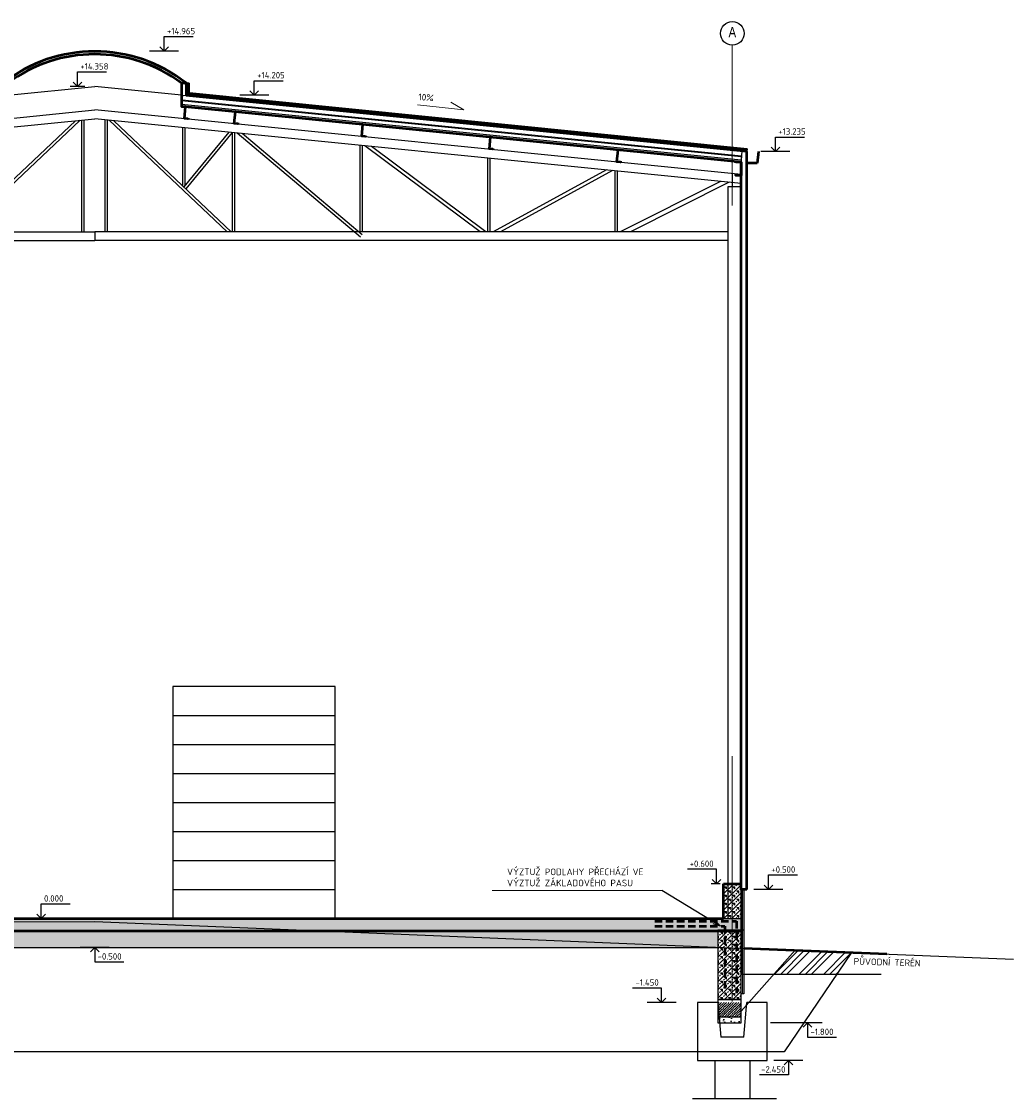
# Model space of a CAD drawing. Header units: millimetres. Extents: x -102634 to 407724, y -68883 to 155589.
# Tile 50 of 80: x 145151 to 162263, y 108054 to 126636. Entities that reach past the tile are written whole.
import ezdxf
from ezdxf.enums import TextEntityAlignment as Align
from ezdxf.lldxf.tags import DXFTag

# ---------------------------------------------------------------- set-up
doc = ezdxf.new("R2010")
doc.units = ezdxf.units.MM
doc.header["$LTSCALE"] = 20
doc.linetypes.add('DASHED2', pattern=[9.524999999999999, 6.35, -3.175])
doc.linetypes.add('IZOLACE_VODOTESNA_0.5', pattern=[30, 15, -15])
for name, color, linetype, lineweight in [('6', 6, 'Continuous', 50), ('7_TISK PDF', 7, 'Continuous', 25), ('CKIZOLACE', 7, 'Continuous', 18), ('CKRASTR', 7, 'DASHDOT', 18), ('CKRASTR_POPIS', 9, 'Continuous', 25), ('CKSTENY_PODROVINOU', 7, 'Continuous', 25), ('CKSTENY_REZ', 7, 'Continuous', 50), ('CKTEXTY_MALE', 8, 'Continuous', 18), ('pohledy', 7, 'Continuous', 25), ('srafy', 7, 'Continuous', 18)]:
    doc.layers.add(name, color=color, linetype=linetype, lineweight=lineweight)
doc.layers.add('CKKOTY_VYS', color=8, linetype='Continuous', lineweight=25, plot=False)
doc.styles.add('Arial', font='arial.ttf', dxfattribs={"width": 0.8})
doc.styles.get("Standard").update_dxf_attribs({"font": 'isocpeur.ttf'})
tags = doc.linetypes.add('DASHDOT', pattern=[25.4, 12.7, -6.35, 0, -6.35]).pattern_tags.tags
tags[10:11] = [DXFTag(74, 4), DXFTag(75, 0), DXFTag(340, '0'), DXFTag(46, 0.0), DXFTag(50, 0.0), DXFTag(44, 0.0), DXFTag(45, 0.0)]
tags[8:9] = [DXFTag(74, 4), DXFTag(75, 0), DXFTag(340, '0'), DXFTag(46, 0.0), DXFTag(50, 0.0), DXFTag(44, 0.0), DXFTag(45, 0.0)]
tags[6:7] = [DXFTag(74, 4), DXFTag(75, 0), DXFTag(340, '0'), DXFTag(46, 0.0), DXFTag(50, 0.0), DXFTag(44, 0.0), DXFTag(45, 0.0)]
tags[4:5] = [DXFTag(74, 4), DXFTag(75, 0), DXFTag(340, '0'), DXFTag(46, 0.0), DXFTag(50, 0.0), DXFTag(44, 0.0), DXFTag(45, 0.0)]
tags = doc.linetypes.add('DASHED', pattern=[19.049999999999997, 12.7, -6.35]).pattern_tags.tags
tags[6:7] = [DXFTag(74, 4), DXFTag(75, 0), DXFTag(340, '0'), DXFTag(46, 0.0), DXFTag(50, 0.0), DXFTag(44, 0.0), DXFTag(45, 0.0)]
tags[4:5] = [DXFTag(74, 4), DXFTag(75, 0), DXFTag(340, '0'), DXFTag(46, 0.0), DXFTag(50, 0.0), DXFTag(44, 0.0), DXFTag(45, 0.0)]
tags = doc.linetypes.add('DOT', pattern=[6.35, 0, -6.35]).pattern_tags.tags
tags[6:7] = [DXFTag(74, 4), DXFTag(75, 0), DXFTag(340, '0'), DXFTag(46, 0.0), DXFTag(50, 0.0), DXFTag(44, 0.0), DXFTag(45, 0.0)]
tags[4:5] = [DXFTag(74, 4), DXFTag(75, 0), DXFTag(340, '0'), DXFTag(46, 0.0), DXFTag(50, 0.0), DXFTag(44, 0.0), DXFTag(45, 0.0)]
doc.linetypes.add('IZOLACE_PROTIOTRESOVA', pattern='A,0.001,[219,CADKON.SHX,S=1,R=0,X=0,Y=0],-1,[219,CADKON.SHX,S=1,R=180,X=1,Y=0],-1', length=2.001)
doc.linetypes.add('IZOLACE_TEPELNA_U_0.5', pattern='A,0.001,[221,CADKON.SHX,S=1,R=0,X=0,Y=0],-2,[221,CADKON.SHX,S=1,R=180,X=2,Y=0],-2', length=4.000999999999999)
tags = doc.linetypes.add('PRERUSENI', pattern='A,60,[100,CADKON.SHX,S=2.5,R=0,X=0,Y=0],-10', length=70).pattern_tags.tags
tags[12:13] = [DXFTag(74, 4), DXFTag(75, 0), DXFTag(340, '0'), DXFTag(46, 0.0), DXFTag(50, 0.0), DXFTag(44, 0.0), DXFTag(45, 0.0)]
doc.dimstyles.new('CADKON obrazky', dxfattribs={"dimscale": 50, "dimtxt": 2.2, "dimasz": 2.5, "dimexe": 1.8, "dimexo": 2, "dimgap": 0.6, "dimtad": 1, "dimrnd": 1, "dimtxsty": 'Standard', "dimblk1": 'OBLIQUE', "dimblk2": 'OBLIQUE', "dimsah": 1, "dimcen": 2.5, "dimadec": 1, "dimazin": 2, "dimtfac": 1, "dimtdec": 4, "dimtix": 1, "dimtmove": 2, "dimatfit": 3, "dimldrblk": 'OPEN30', "dimfxl": 5, "dimfxlon": 1, "dimtolj": 1, "dimarcsym": 0})
pattern_1 = [(50, (0, 0), (182.1846689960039, -15.93908553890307), [19.05, -209.55]), (355, (0, 0), (-35.24282597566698, 191.05664288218), [15.24, -167.64]), (100.451, (15.182, -1.32825), (146.9425016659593, 175.1166878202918), [16.19, -178.09]), (46.1842, (0, 50.8), (271.0790408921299, -42.04232793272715), [28.575, -314.325]), (96.6356, (22.5899, 47.2965), (237.4042344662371, 247.4255558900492), [24.285, -267.135]), (351.1840000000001, (0, 50.8), (237.4046058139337, 247.4251178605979), [22.86, -251.46]), (21, (25.4, 38.1), (151.6148798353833, -102.2655185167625), [19.05, -209.55]), (326, (25.4, 38.1), (61.80202834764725, 184.1879661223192), [15.24, -167.64]), (71.4514, (38.0345, 29.5779), (213.4164907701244, 81.92285771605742), [16.19, -178.09]), (37.50000000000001, (0, 0), (3.088603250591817, 84.55503887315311), [0, -165.608, 0, -170.18, 0, -168.275]), (7.499999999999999, (0, 0), (66.81966251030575, 100.1805748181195), [0, -97.028, 0, -161.798, 0, -64.135]), (-32.5, (-56.642, 0), (135.5905951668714, -5.728743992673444), [0, -63.5, 0, -198.12, 0, -262.89]), (-42.5, (-82.042, 0), (148.129181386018, 25.42649103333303), [0, -82.55, 0, -131.572, 0, -186.69])]

# ---------------------------------------------------------------- blocks, each defined once
blk = doc.blocks.new('*U678')
at = {"color": 0, "linetype": 'ByBlock', "lineweight": -2}
blk.add_lwpolyline([(-1.5, 1.5), (0, 0), (1.5, 1.5), (0, 0), (0, 5), (10, 5)], dxfattribs=at)
blk = doc.blocks.new('*U679')
at = {"color": 0, "linetype": 'ByBlock', "lineweight": -2}
blk.add_lwpolyline([(-1.5, 1.5), (0, 0), (1.5, 1.5), (0, 0), (0, 5), (10, 5)], dxfattribs=at)
blk = doc.blocks.new('*U680')
at = {"color": 0, "linetype": 'ByBlock', "lineweight": -2}
blk.add_lwpolyline([(-1.5, 1.5), (0, 0), (1.5, 1.5), (0, 0), (0, 5), (10, 5)], dxfattribs=at)
blk = doc.blocks.new('*U690')
at = {"color": 0, "linetype": 'ByBlock', "lineweight": -2}
blk.add_lwpolyline([(-1.5, 1.5), (0, 0), (1.5, 1.5), (0, 0), (0, 5), (10, 5)], dxfattribs=at)
blk = doc.blocks.new('*U702')
at = {"color": 0, "linetype": 'ByBlock', "lineweight": -2}
blk.add_lwpolyline([(-1.5, -1.5), (0, 0), (1.5, -1.5), (0, 0), (0, -5), (10, -5)], dxfattribs=at)
blk = doc.blocks.new('*U770')
at = {"color": 0, "linetype": 'ByBlock', "lineweight": -2}
blk.add_lwpolyline([(-1.5, 1.5), (0, 0), (1.5, 1.5), (0, 0), (0, 5), (10, 5)], dxfattribs=at)
blk = doc.blocks.new('*U782')
at = {"color": 0, "linetype": 'ByBlock', "lineweight": -2}
blk.add_lwpolyline([(-1.5, 1.5), (0, 0), (1.5, 1.5), (0, 0), (0, 5), (10, 5)], dxfattribs=at)
blk = doc.blocks.new('*U783')
at = {"color": 0, "linetype": 'ByBlock', "lineweight": -2}
blk.add_lwpolyline([(-1.5, -1.5), (0, 0), (1.5, -1.5), (0, 0), (0, -5), (10, -5)], dxfattribs=at)
blk = doc.blocks.new('*U677')
at = {"color": 0, "linetype": 'ByBlock', "lineweight": -2}
blk.add_lwpolyline([(-1.5, 1.5), (0, 0), (1.5, 1.5), (0, 0), (0, 5), (10, 5)], dxfattribs=at)
blk = doc.blocks.new('*U699')
at = {"color": 0, "linetype": 'ByBlock', "lineweight": -2}
blk.add_lwpolyline([(-1.500000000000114, -1.5), (-1.13686837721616e-13, 0), (1.499999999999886, -1.5), (-1.13686837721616e-13, 0), (-1.13686837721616e-13, -5), (9.999999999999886, -5)], dxfattribs=at)
blk = doc.blocks.new('OK sklad')
at = {"layer": '6', "transparency": 33554687}
for points in [[(9310.545909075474, 13813.75555697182), (9312.137968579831, 13797.83496192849), (9371.84019999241, 13803.80518506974), (9351.740448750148, 14004.80269749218), (9416.41786611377, 14011.27043922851), (9417.810918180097, 13997.33991856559)], [(12529.45409092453, 13813.75555697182), (12527.86203142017, 13797.83496192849), (12468.15980000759, 13803.80518506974), (12488.25955124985, 14004.80269749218), (12423.58213388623, 14011.27043922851), (12422.1890818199, 13997.33991856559)], [(8450.347396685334, 13727.73570573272), (8451.939456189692, 13711.81511068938), (8511.64168760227, 13717.78533383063), (8491.541936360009, 13918.78284625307), (8556.21935372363, 13925.2505879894), (8557.612405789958, 13911.32006732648)], [(13389.65260331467, 13727.73570573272), (13388.06054381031, 13711.81511068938), (13328.35831239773, 13717.78533383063), (13348.45806363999, 13918.78284625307), (13283.78064627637, 13925.2505879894), (13282.38759421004, 13911.32006732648)], [(6250.347396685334, 13507.73570573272), (6251.939456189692, 13491.81511068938), (6311.64168760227, 13497.78533383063), (6291.541936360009, 13698.78284625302), (6356.219353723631, 13705.2505879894), (6357.612405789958, 13691.32006732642)], [(15589.65260331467, 13507.73570573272), (15588.06054381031, 13491.81511068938), (15528.35831239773, 13497.78533383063), (15548.45806363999, 13698.78284625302), (15483.78064627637, 13705.2505879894), (15482.38759421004, 13691.32006732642)], [(4050.347396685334, 13287.73570573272), (4051.939456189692, 13271.81511068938), (4111.64168760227, 13277.78533383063), (4091.541936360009, 13478.78284625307), (4156.219353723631, 13485.2505879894), (4157.612405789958, 13471.32006732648)], [(17789.65260331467, 13287.73570573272), (17788.06054381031, 13271.81511068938), (17728.35831239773, 13277.78533383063), (17748.45806363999, 13478.78284625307), (17683.78064627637, 13485.2505879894), (17682.38759421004, 13471.32006732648)], [(1850.347396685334, 13067.73570573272), (1851.939456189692, 13051.81511068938), (1911.64168760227, 13057.78533383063), (1891.541936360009, 13258.78284625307), (1956.219353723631, 13265.2505879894), (1957.612405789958, 13251.32006732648)], [(19989.65260331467, 13067.73570573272), (19988.06054381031, 13051.81511068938), (19928.35831239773, 13057.78533383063), (19948.45806363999, 13258.78284625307), (19883.78064627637, 13265.2505879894), (19882.38759421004, 13251.32006732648)], [(-138.5560822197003, 13036.67828071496), (-140.4466528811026, 13055.58398732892), (-230, 13046.6286526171), (-230, 12816.6286526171), (-140, 12816.6286526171), (-140, 12836.6286526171)], [(21978.5560822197, 13036.67828071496), (21980.4466528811, 13055.58398732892), (22070, 13046.6286526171), (22070, 12816.6286526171), (21980, 12816.6286526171), (21980, 12836.6286526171)]]:
    blk.add_lwpolyline(points, dxfattribs=at)
at = {"layer": '7_TISK PDF', "transparency": 33554687}
for p, q in [((-229.9999999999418, 12835.58126457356), (10920, 13950.5812645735)), ((22069.99999999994, 12835.58126457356), (10920, 13950.5812645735)), ((-229.9999999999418, 12682.82315513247), (10919.99999999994, 13797.82315513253)), ((8563.995116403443, 11850.20220985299), (10588.96554931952, 13764.71971006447)), ((8636.77411436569, 11850.20220985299), (10670.35281585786, 13772.85843671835)), ((10699.99999999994, 11850.20220985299), (10700, 13775.82315513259)), ((10739.99999999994, 11850.20220985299), (10740, 13779.82315513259)), ((22069.99999999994, 12682.82315513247), (10920.00000000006, 13797.82315513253)), ((11100.00000000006, 11850.20220985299), (11100, 13779.82315513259)), ((11140.00000000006, 11850.20220985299), (11140, 13775.82315513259)), ((13203.22588563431, 11850.20220985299), (11169.64718414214, 13772.85843671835)), ((13276.00488359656, 11850.20220985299), (11251.03445068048, 13764.71971006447)), ((8607.903503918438, 13566.61350552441), (9382.497424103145, 12624.05893713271)), ((9360.19851239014, 12651.19307872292), (9360.19851239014, 13641.84300637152)), ((9400.19851239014, 12640.79451151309), (9400.19851239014, 13645.84300637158)), ((12439.80148760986, 12640.79451151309), (12439.80148760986, 13645.84300637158)), ((13232.09649608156, 13566.61350552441), (12457.50257589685, 12624.05893713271)), ((12479.80148760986, 12651.19307872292), (12479.80148760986, 13641.84300637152)), ((6303.859225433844, 11793.29344858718), (8373.6240937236, 13543.18556450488)), ((6336.140774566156, 11755.11097111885), (8461.456491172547, 13551.96880424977)), ((8499.999999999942, 11850.20220985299), (8500, 13555.82315513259)), ((8539.999999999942, 11850.20220985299), (8540, 13559.82315513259)), ((8548.10030330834, 13560.63318546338), (9346.077234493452, 12589.62530331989)), ((13291.89969669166, 13560.63318546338), (12493.92276550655, 12589.62530331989)), ((13300.00000000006, 11850.20220985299), (13300, 13559.82315513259)), ((13340.00000000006, 11850.20220985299), (13340, 13555.82315513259)), ((15503.85922543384, 11755.11097111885), (13378.54350882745, 13551.96880424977)), ((15536.14077456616, 11793.29344858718), (13466.3759062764, 13543.18556450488)), ((4171.755884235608, 11850.20220985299), (6143.69417588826, 13320.19257272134)), ((4272.146554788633, 11850.20220985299), (6259.638330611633, 13331.78698819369)), ((6299.999999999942, 11850.20220985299), (6299.999999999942, 13335.82315513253)), ((6340, 11850.20220985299), (6339.999999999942, 13339.82315513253)), ((15500, 11850.20220985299), (15500.00000000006, 13339.82315513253)), ((15540.00000000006, 11850.20220985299), (15540.00000000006, 13335.82315513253)), ((17567.85344521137, 11850.20220985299), (15580.36166938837, 13331.78698819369)), ((17668.24411576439, 11850.20220985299), (15696.30582411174, 13320.19257272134)), ((4099.999999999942, 11850.20220985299), (4099.999999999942, 13115.82315513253)), ((4139.999999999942, 11850.20220985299), (4139.999999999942, 13119.82315513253)), ((17700.00000000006, 11850.20220985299), (17700.00000000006, 13119.82315513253)), ((17740.00000000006, 11850.20220985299), (17740.00000000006, 13115.82315513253)), ((-229.9999999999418, 12624.20220985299), (-229.9999999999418, 12835.58126457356)), ((-80, 12850.58126457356), (-80, 12624.20220985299)), ((1900, 11850.20220985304), (1900, 12895.82315513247)), ((1940, 11850.20220985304), (1940, 12899.82315513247)), ((1985.390236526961, 12904.3621787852), (3918.016846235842, 11850.20220985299)), ((2091.277256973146, 12914.95088082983), (4043.316487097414, 11850.20220985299)), ((19748.72274302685, 12914.95088082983), (17796.68351290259, 11850.20220985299)), ((19854.60976347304, 12904.3621787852), (17921.98315376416, 11850.20220985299)), ((19900, 11850.20220985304), (19900, 12899.82315513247)), ((19940, 11850.20220985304), (19940, 12895.82315513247)), ((21920, 12850.58126457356), (21920, 12624.20220985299)), ((22069.99999999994, 12624.20220985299), (22069.99999999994, 12835.58126457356)), ((-27.23717471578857, 12703.09943766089), (1678.557280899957, 11850.20220985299)), ((121.8340237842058, 12718.00655751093), (1857.442719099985, 11850.20220985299)), ((21718.16597621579, 12718.00655751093), (19982.55728090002, 11850.20220985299)), ((21867.23717471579, 12703.09943766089), (20161.44271910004, 11850.20220985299)), ((-229.9999999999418, 12624.20220985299), (-229.9999999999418, 0)), ((-229.9999999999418, 12624.20220985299), (0, 12624.20220985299)), ((0, 12624.20220985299), (0, 0)), ((21840, 12624.20220985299), (21840, 0)), ((22069.99999999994, 12624.20220985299), (21840, 12624.20220985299)), ((22069.99999999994, 12624.20220985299), (22069.99999999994, 0)), ((0, 11850.20220985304), (10920, 11850.20220985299)), ((21840, 11850.20220985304), (10920, 11850.20220985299)), ((10920, 11850.20220985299), (10920, 11698.20220985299)), ((0, 11698.20220985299), (10920, 11698.20220985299)), ((21840, 11698.20220985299), (10920, 11698.20220985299))]:
    blk.add_line(p, q, dxfattribs=at)
blk = doc.blocks.new('*U630')
at = {"layer": 'pohledy'}
for p, q in [((1400, 4000), (-1400, 4000)), ((-1400, 4000), (-1400, 0)), ((1400, 0), (1400, 4000)), ((-1400, 0), (1400, 0))]:
    blk.add_line(p, q, dxfattribs=at)
blk = doc.blocks.new('_OBLIQUE')
at = {"color": 0, "linetype": 'ByBlock', "transparency": 33554687}
blk.add_line((-0.5, -0.5), (0.5, 0.5), dxfattribs=at)
blk = doc.blocks.new('*U885')
at = {"color": 0, "linetype": 'ByBlock', "lineweight": -2}
blk.add_lwpolyline([(-1.5, 1.5), (0, 0), (1.5, 1.5), (0, 0), (0, 5), (10, 5)], dxfattribs=at)

msp = doc.modelspace()

# ---------------------------------------------------------------- hatches: boundary and pattern name
at = {"layer": 'srafy'}
h = msp.add_hatch(dxfattribs=at)
h.set_pattern_fill('BETON-PERLITBETON', color=256, scale=25, style=0)
h.set_pattern_definition([(45, (0, 0), (-70.71067811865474, 70.71067811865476), []), (45, (70.710678, 0), (-70.71067811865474, 70.71067811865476), [25, -75]), (135, (123.74368675, 17.6776695), (-70.71067811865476, -70.71067811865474), [50, -50]), (0, (88.38834775, 53.0330085), (70.710678, 70.710678), [35.355339, -106.06601725]), (90, (123.74368675, 17.6776695), (-70.710678, 70.710678), [35.355339, -106.06601725])])
h.paths.add_polyline_path([(157412.844837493, 111760.3314456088), (157562.844837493, 111760.3314456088), (157562.844837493, 111660.3314456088), (157562.8448374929, 111160.3314456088), (157412.844837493, 111160.3314456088)])
h.paths.add_polyline_path([(157412.844837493, 110654.3314456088), (157262.844837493, 110660.3314456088), (157162.844837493, 110664.4789110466), (157162.844837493, 109760.3314456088), (157412.844837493, 109760.3314456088)])
h.paths.add_polyline_path([(157262.844837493, 111160.3314456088), (157332.844837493, 111160.3314456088), (157332.844837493, 111760.3314456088), (157262.844837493, 111760.3314456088)])
h.paths.add_polyline_path([(157562.844837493, 110648.3314456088), (157412.844837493, 110654.3314456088), (157412.844837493, 109760.3314456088), (157562.8448374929, 109760.3314456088)])
h.paths.add_polyline_path([(157332.844837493, 111160.3314456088), (157412.844837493, 111160.3314456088), (157412.844837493, 111760.3314456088), (157332.844837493, 111760.3314456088)])
h.paths.add_polyline_path([(157262.844837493, 110660.3314456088), (157412.844837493, 110654.3314456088), (157412.844837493, 110960.3314456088), (157162.844837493, 110960.3314456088), (157162.844837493, 110664.4789110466)])
h.paths.add_polyline_path([(157412.844837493, 110960.3314456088), (157412.844837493, 110654.3314456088), (157562.844837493, 110648.3314456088), (157562.844837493, 110960.3314456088)])
h = msp.add_hatch(dxfattribs=at)
h.set_pattern_fill('BETON-ZELEZOBETON', color=256, scale=25, style=0)
h.set_pattern_definition([(45, (0, 0), (-88.38834764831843, 88.38834764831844), []), (45, (35.35533905, 0), (-88.38834764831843, 88.38834764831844), []), (45, (106.066017, 0), (-53.03300858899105, 123.7436867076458), [50, -25, 0, -25])])
h.paths.add_polyline_path([(157412.844837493, 110960.3314456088), (157412.844837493, 111160.3314456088), (157262.844837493, 111160.3314456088), (150562.844837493, 111160.3314456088), (147762.844837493, 111160.3314456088), (146412.844837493, 111160.3314456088), (146412.844837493, 111110.3314456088), (150029.5115041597, 110960.3314456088)])
h.paths.add_polyline_path([(146412.844837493, 111160.3314456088), (145062.844837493, 111160.3314456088), (142262.844837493, 111160.3314456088), (135562.844837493, 111160.3314456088), (135562.844837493, 111070.1313715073), (146412.844837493, 111110.3314456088)])
h.paths.add_polyline_path([(146412.844837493, 111110.3314456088), (150029.5115041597, 110960.3314456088), (135562.844837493, 110960.3314456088), (135562.844837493, 111070.1313715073)])
h.paths.add_polyline_path([(157412.844837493, 110960.3314456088), (157412.844837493, 111160.3314456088), (157562.844837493, 111160.3314456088), (157562.844837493, 110960.3314456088)])
h = msp.add_hatch(dxfattribs=at)
h.set_pattern_fill('AR-CONC', color=256, style=0)
h.set_pattern_definition(pattern_1)
h.paths.add_polyline_path([(157162.844837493, 110664.4789110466), (157162.844837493, 110960.3314456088), (150029.5115041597, 110960.3314456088)])
h.paths.add_polyline_path([(150029.5115041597, 110960.3314456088), (135662.844837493, 110960.3314456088), (135662.844837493, 110660.3314456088), (157162.844837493, 110660.3314456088), (157162.844837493, 110664.4789110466)])
h.paths.add_polyline_path([(137492.3188229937, 110317.2924997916), (137492.3188229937, 110845.2924997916), (137822.3188229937, 110845.2924997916), (137822.3188229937, 110317.2924997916)], flags=24)
h = msp.add_hatch(dxfattribs=at)
h.set_pattern_fill('ZEM_PUVODNI', color=256, scale=75, style=0)
h.set_pattern_definition([(45, (0, 0), (-212.1320343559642, 212.1320343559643), []), (45, (106.066017, 0), (-212.1320343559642, 212.1320343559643), []), (45, (212.132034, 0), (-212.1320343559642, 212.1320343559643), [])])
h.paths.add_polyline_path([(158498.8702408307, 110610.8904294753), (159469.8963741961, 110572.0493841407), (159217.8509970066, 110200.3314456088), (158133.0710383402, 110200.3314456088)])
h = msp.add_hatch(dxfattribs=at)
h.set_pattern_fill('BETON-PROSTY', color=256, scale=15, style=0)
h.set_pattern_definition([(45, (0, 0), (-42.42640687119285, 42.42640687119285), []), (45, (42.4264068, 0), (-21.21320343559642, 63.63961030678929), [30, -15, 0, -15])])
h.paths.add_polyline_path([(157562.844837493, 109560.3314456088), (157562.844837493, 109710.3314456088), (157162.844837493, 109710.3314456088), (157183.6781708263, 109460.3314456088), (157562.844837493, 109460.3314456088)])
h = msp.add_hatch(dxfattribs=at)
h.set_pattern_fill('AR-CONC', color=256, style=0)
h.set_pattern_definition(pattern_1)
h.paths.add_polyline_path([(157192.0115041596, 109360.3314456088), (157562.844837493, 109360.3314456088), (157562.844837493, 109460.3314456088), (157183.6781708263, 109460.3314456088)])

# ---------------------------------------------------------------- linework, layer by layer
at = {"layer": 'CKIZOLACE'}
for p, q in [((157562.8448374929, 110930.3314456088), (157562.8448374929, 110960.3314456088)), ((135255.762798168, 110930.3314456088), (157562.8448374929, 110930.3314456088))]:
    msp.add_line(p, q, dxfattribs=at)
at = {"layer": 'CKIZOLACE', "linetype": 'IZOLACE_VODOTESNA_0.5'}
for points in [[(148017.844837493, 125571.9600982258, 50, 50, 0), (148017.844837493, 125382.5573618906, 50, 50, 0), (157665.3324304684, 124417.808602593, 0, 0, 0)], [(124957.344837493, 110995.3314456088, 30, 30, 0), (135159.3038178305, 110995.3314456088, 30, 30, 0), (135259.3038178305, 110945.3314456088, 30, 30, 0), (157562.8448374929, 110945.3314456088, 0, 0, 0)]]:
    msp.add_lwpolyline(points, format="xyseb", dxfattribs=at)
at = {"layer": 'CKIZOLACE', "linetype": 'IZOLACE_TEPELNA_U_0.5', "ltscale": 2}
msp.add_lwpolyline([(147920.8051350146, 125286.7376381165), (157570.8051350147, 124321.7376381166)], dxfattribs=at)
at = {"layer": 'CKIZOLACE', "linetype": 'IZOLACE_PROTIOTRESOVA', "ltscale": 2.5}
msp.add_lwpolyline([(157587.844837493, 111660.3314456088), (157587.8448374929, 109860.3314456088)], dxfattribs=at)
at = {"layer": 'CKKOTY_VYS'}
for p, q in [((147859.8728314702, 126125.957460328), (147359.8728314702, 126125.957460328)), ((146239.8728740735, 125517.932672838), (145989.8728740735, 125517.932672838)), ((149415.9439724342, 125364.9283343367), (148915.9439724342, 125364.9283343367)), ((158405.9172485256, 124393.9326728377), (157905.9172485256, 124393.9326728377)), ((157205.3906553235, 111760.3314456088), (157047.6118478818, 111760.3314456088)), ((158286.002553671, 111660.3314456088), (157786.002553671, 111660.3314456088)), ((145738.3866413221, 111160.3314456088), (145238.3866413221, 111160.3314456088)), ((146662.844837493, 110660.3314456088), (146162.844837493, 110660.3314456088)), ((156442.6973125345, 109710.3314456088), (155942.6973125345, 109710.3314456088)), ((158572.0917038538, 109360.3314456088), (158072.0917038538, 109360.3314456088)), ((158961.5973466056, 109360.3314456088), (158461.5973466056, 109360.3314456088)), ((158629.4385914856, 108710.3314456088), (158129.4385914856, 108710.3314456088))]:
    msp.add_line(p, q, dxfattribs=at)
at = {"layer": 'CKRASTR'}
for p, q in [((157412.844837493, 123463.1811685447), (157412.844837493, 126228.4655406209)), ((157412.844837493, 109729.2285803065), (157412.844837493, 113960.3314456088))]:
    msp.add_line(p, q, dxfattribs=at)
at = {"layer": 'CKRASTR_POPIS'}
msp.add_circle((157412.844837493, 126432.3881837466), 203.9226431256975, dxfattribs=at)
at = {"layer": 'CKSTENY_PODROVINOU'}
for p, q in [((147992.844837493, 125571.9600982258), (147992.844837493, 125359.9326728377)), ((148042.844837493, 125571.9600982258), (147992.844837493, 125571.9600982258)), ((148042.844837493, 125571.9600982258), (148042.844837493, 125405.1820509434)), ((147928.7654325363, 125366.3406133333), (147912.8448374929, 125207.1346628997)), ((147928.7654325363, 125366.3406133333), (157578.7654325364, 124401.3406133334)), ((147992.844837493, 125359.9326728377), (157662.8448374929, 124392.9326728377)), ((148042.844837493, 125405.1820509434), (157667.820023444, 124442.6845323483)), ((157562.844837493, 124242.1346628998), (147912.8448374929, 125207.1346628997)), ((157578.7654325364, 124401.3406133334), (157562.844837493, 124242.1346628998)), ((157667.820023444, 124442.6845323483), (157662.8448374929, 124392.9326728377)), ((157665.8391178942, 124419.7828702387), (157662.844837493, 124389.9326728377)), ((157562.844837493, 124302.4339166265), (157562.844837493, 124206.9600982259)), ((157562.844837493, 111660.3314456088), (157562.844837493, 110200.3314456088)), ((157612.844837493, 111660.3314456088), (157562.844837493, 111660.3314456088)), ((157612.844837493, 111660.3314456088), (157612.8448374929, 109860.3314456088)), ((135262.844837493, 110960.3314456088), (157162.844837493, 110960.3314456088)), ((135262.844837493, 110960.3314456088), (157162.844837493, 110960.3314456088)), ((135562.844837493, 110960.3314456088), (157262.844837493, 110960.3314456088)), ((157562.844837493, 110960.3314456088), (157162.844837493, 110960.3314456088)), ((157162.844837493, 110960.3314456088), (157162.844837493, 109560.3314456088)), ((157162.844837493, 110960.3314456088), (157162.844837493, 109760.3314456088)), ((157562.844837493, 110990.3314456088), (157562.844837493, 110960.3314456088)), ((157562.8448374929, 109760.3314456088), (157562.8448374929, 110960.3314456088)), ((157612.8448374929, 110960.3314456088), (157562.8448374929, 110960.3314456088)), ((157612.8448374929, 109860.3314456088), (157562.8448374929, 109860.3314456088)), ((157562.844837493, 109560.3314456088), (157562.8448374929, 109860.3314456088)), ((157612.8448374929, 109860.3314456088), (157562.8448374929, 109860.3314456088)), ((157562.844837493, 109760.3314456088), (157162.844837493, 109760.3314456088)), ((157162.844837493, 109760.3314456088), (157562.8448374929, 109760.3314456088))]:
    msp.add_line(p, q, dxfattribs=at)
at = {"layer": 'CKSTENY_REZ'}
for p, q in [((147992.844837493, 125571.9600982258), (147992.844837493, 125359.9326728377)), ((157662.8448374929, 124392.9326728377), (147992.844837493, 125359.9326728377)), ((157559.3622073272, 124207.3083612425), (147912.8448374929, 125171.9600982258)), ((157662.844837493, 111660.3314456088), (157662.844837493, 124392.9326728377)), ((157862.844837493, 124392.9326728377), (157842.844837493, 124192.9326728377)), ((157562.844837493, 111660.3314456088), (157562.844837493, 124206.9600982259)), ((157842.844837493, 124192.9326728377), (157662.844837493, 124192.9326728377)), ((157262.844837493, 111760.3314456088), (157562.844837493, 111760.3314456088)), ((157262.844837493, 111160.3314456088), (157262.844837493, 111760.3314456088)), ((157662.844837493, 111660.3314456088), (157562.8448374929, 111660.3314456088)), ((135562.844837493, 111160.3314456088), (157262.844837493, 111160.3314456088)), ((157612.844837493, 110646.3314456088), (160078.3992864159, 110547.7092676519))]:
    msp.add_line(p, q, dxfattribs=at)
at = {"layer": 'CKSTENY_REZ', "linetype": 'DASHED2'}
for p, q in [((156077.0174653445, 111111.6885898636), (157485.5951575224, 111111.6885898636)), ((156077.1152078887, 111028.9792711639), (157283.8912287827, 111028.9792711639)), ((157283.8912287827, 111028.9792711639), (157283.8912287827, 109883.1845230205)), ((157485.5951575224, 111111.6885898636), (157485.5951575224, 109868.7701134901))]:
    msp.add_line(p, q, dxfattribs=at)
at = {"layer": 'CKSTENY_REZ'}
msp.add_lwpolyline([(147992.844837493, 125551.9600982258), (147992.844837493, 125571.9600982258), (147912.844837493, 125571.9600982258), (147912.8448374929, 125171.9600982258), (147992.4478127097, 125163.9998007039)], dxfattribs=at)
for radius, start, end in [(2549.999999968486, 51.6572507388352, 128.3427492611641), (2499.999999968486, 53.13010235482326, 126.8698976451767)]:
    msp.add_arc((146412.844837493, 123571.960098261), radius, start, end, dxfattribs=at)
at = {"layer": 'CKTEXTY_MALE'}
for p, q in [((152779.136812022, 125110.8790531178), (152555.139638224, 125247.7662148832)), ((151982.7024162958, 125197.9890651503), (152779.136812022, 125110.8790531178)), ((156195.2292866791, 111640.916051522), (153272.0677020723, 111640.916051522))]:
    msp.add_line(p, q, dxfattribs=at)
at = {"layer": 'Defpoints'}
for p, q in [((157562.844837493, 109560.3314456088), (158498.8702408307, 110610.8904294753)), ((159469.8963741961, 110572.0493841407), (158309.2297779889, 108860.2917662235)), ((157562.844837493, 110200.3314456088), (159983.1003681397, 110200.3314456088)), ((158309.2297779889, 108860.2917662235), (125079.6777116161, 108860.2917662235))]:
    msp.add_line(p, q, dxfattribs=at)
at = {"layer": 'pohledy'}
for p, q in [((144912.844837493, 125367.9326728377), (146412.844837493, 125517.932672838)), ((147912.844837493, 125367.9326728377), (146412.844837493, 125517.932672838)), ((157562.844837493, 124302.4339166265), (147912.8448374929, 125267.4339166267)), ((157667.820023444, 124442.6845323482), (147992.844837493, 125410.1820509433)), ((157662.844837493, 111660.3314456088), (157662.844837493, 114460.3314456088)), ((157662.844837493, 111660.3314456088), (157662.844837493, 114460.3314456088)), ((157562.844837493, 109360.3314456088), (157562.844837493, 111660.3314456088)), ((157262.844837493, 111160.3314456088), (157562.8448374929, 111160.3314456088)), ((157162.844837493, 110960.3314456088), (157162.844837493, 109360.3314456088)), ((135662.844837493, 110660.3314456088), (157162.844837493, 110660.3314456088)), ((157162.844837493, 109460.3314456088), (157562.844837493, 109460.3314456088)), ((157162.844837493, 109360.3314456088), (157562.844837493, 109360.3314456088))]:
    msp.add_line(p, q, dxfattribs=at)
at = {"layer": 'pohledy', "linetype": 'DOT'}
for p, q in [((147762.844837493, 114660.3314456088), (150562.844837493, 114660.3314456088)), ((147762.844837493, 114160.3314456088), (150562.844837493, 114160.3314456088)), ((147762.844837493, 113660.3314456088), (150562.844837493, 113660.3314456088)), ((147762.844837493, 113160.3314456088), (150562.844837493, 113160.3314456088)), ((147762.844837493, 112660.3314456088), (150562.844837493, 112660.3314456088)), ((147762.844837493, 112160.3314456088), (150562.844837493, 112160.3314456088)), ((147762.844837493, 111660.3314456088), (150562.844837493, 111660.3314456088))]:
    msp.add_line(p, q, dxfattribs=at)
at = {"layer": 'pohledy', "linetype": 'DASHED'}
for p, q in [((156812.844837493, 109710.3314456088), (156812.844837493, 108710.3314456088)), ((157162.844837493, 109710.3314456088), (156812.844837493, 109710.3314456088)), ((157162.844837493, 109710.3314456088), (157212.844837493, 109110.3314456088)), ((157612.844837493, 109110.3314456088), (157662.844837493, 109710.3314456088)), ((158012.844837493, 109710.3314456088), (157662.8448374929, 109710.3314456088)), ((158012.844837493, 108710.3314456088), (158012.844837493, 109710.3314456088)), ((157612.844837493, 109110.3314456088), (157212.844837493, 109110.3314456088)), ((156812.844837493, 108710.3314456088), (158012.844837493, 108710.3314456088)), ((157112.8448374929, 108710.3314456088), (157112.8448374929, 108054.448069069)), ((157712.8448374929, 108710.3314456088), (157712.8448374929, 108054.448069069))]:
    msp.add_line(p, q, dxfattribs=at)
at = {"layer": 'pohledy', "linetype": 'PRERUSENI'}
msp.add_line((156726.0242200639, 108054.448069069), (158175.3641087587, 108054.448069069), dxfattribs=at)
at = {"layer": 'pohledy', "linetype": 'DASHED'}
msp.add_lwpolyline([(120207.344837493, 111410.3314456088), (125207.344837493, 111360.3314456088), (132917.844837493, 111060.3314456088), (146412.844837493, 111110.3314456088), (157262.844837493, 110660.3314456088), (162262.844837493, 110460.3314456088)], dxfattribs=at)

# ---------------------------------------------------------------- block references
at = {"layer": 'CKKOTY_VYS'}
ref = msp.add_blockref('*U680', (147609.8728314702, 126125.957460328), dxfattribs=dict(at, xscale=50, yscale=50, zscale=50))
ref.add_attrib('Výška', '+14.965', (147659.8728314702, 126415.957460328), dxfattribs={"layer": '0', "color": 0, "linetype": 'ByBlock', "lineweight": -2, "height": 110})
ref = msp.add_blockref('*U885', (146114.8728740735, 125517.932672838), dxfattribs=dict(at, xscale=50, yscale=50, zscale=50))
ref.add_attrib('Výška', '+14.358', (146164.8728740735, 125807.932672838), dxfattribs={"layer": '0', "color": 0, "linetype": 'ByBlock', "lineweight": -2, "height": 110})
ref = msp.add_blockref('*U679', (149165.9439724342, 125364.9283343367), dxfattribs=dict(at, xscale=50, yscale=50, zscale=50))
ref.add_attrib('Výška', '+14.205', (149215.9439724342, 125654.9283343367), dxfattribs={"layer": '0', "color": 0, "linetype": 'ByBlock', "lineweight": -2, "height": 110})
ref = msp.add_blockref('*U678', (158155.9172485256, 124393.9326728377), dxfattribs=dict(at, xscale=50, yscale=50, zscale=50))
ref.add_attrib('Výška', '+13.235', (158205.9172485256, 124683.9326728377), dxfattribs={"layer": '0', "color": 0, "linetype": 'ByBlock', "lineweight": -2, "height": 110})
ref = msp.add_blockref('*U770', (157139.8330404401, 111760.3314456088), dxfattribs=dict(at, xscale=-50, yscale=50, zscale=50))
ref.add_attrib('Výška', '+0.600', dxfattribs={"layer": '0', "color": 0, "linetype": 'ByBlock', "lineweight": -2, "height": 110}).set_placement((157089.8330404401, 112050.3314456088), align=Align.RIGHT)
ref = msp.add_blockref('*U677', (158036.002553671, 111660.3314456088), dxfattribs=dict(at, xscale=50, yscale=50, zscale=50))
ref.add_attrib('Výška', '+0.500', (158086.002553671, 111950.3314456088), dxfattribs={"layer": '0', "color": 0, "linetype": 'ByBlock', "lineweight": -2, "height": 110})
ref = msp.add_blockref('*U690', (145488.3866413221, 111160.3314456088), dxfattribs=dict(at, xscale=50, yscale=50, zscale=50))
ref.add_attrib('Výška', '0.000', (145538.3866413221, 111450.3314456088), dxfattribs={"layer": '0', "color": 0, "linetype": 'ByBlock', "lineweight": -2, "height": 110})
ref = msp.add_blockref('*U702', (146412.844837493, 110660.3314456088), dxfattribs=dict(at, xscale=50, yscale=50, zscale=50))
ref.add_attrib('Výška', '-0.500', (146462.844837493, 110450.3314456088), dxfattribs={"layer": '0', "color": 0, "linetype": 'ByBlock', "lineweight": -2, "height": 110})
ref = msp.add_blockref('*U782', (156192.6973125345, 109710.3314456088), dxfattribs=dict(at, xscale=-50, yscale=50, zscale=50))
ref.add_attrib('Výška', '-1.450', dxfattribs={"layer": '0', "color": 0, "linetype": 'ByBlock', "lineweight": -2, "height": 110}).set_placement((156142.6973125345, 110000.3314456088), align=Align.RIGHT)
ref = msp.add_blockref('*U699', (158711.5973466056, 109360.3314456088), dxfattribs=dict(at, xscale=50, yscale=50, zscale=50))
ref.add_attrib('Výška', '-1.800', (158761.5973466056, 109150.3314456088), dxfattribs={"layer": '0', "color": 0, "linetype": 'ByBlock', "lineweight": -2, "height": 110})
ref = msp.add_blockref('*U783', (158379.4385914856, 108710.3314456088), dxfattribs=dict(at, xscale=-50, yscale=50, zscale=50))
ref.add_attrib('Výška', '-2.450', dxfattribs={"layer": '0', "color": 0, "linetype": 'ByBlock', "lineweight": -2, "height": 110}).set_placement((158329.4385914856, 108500.3314456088), align=Align.RIGHT)
at = {"layer": 'pohledy'}
for name, p in [('OK sklad', (135492.844837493, 111160.3314456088)), ('*U630', (149162.844837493, 111160.3314456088))]:
    msp.add_blockref(name, p, dxfattribs=at)

# ---------------------------------------------------------------- texts
at = {"layer": 'CKRASTR_POPIS', "style": 'Arial', "width": 0.8}
msp.add_text('A', height=175, dxfattribs=at).set_placement((157412.844837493, 126454.0553583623), align=Align.MIDDLE)
at = {"layer": 'CKTEXTY_MALE'}
for s, rotation, p in [('10%', 355.4363853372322, (151993.1116832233, 125281.035584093)), ('PŮVODNÍ TERÉN', 358.2816419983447, (159504.6215432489, 110364.9222368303))]:
    msp.add_text(s, height=115, rotation=rotation, dxfattribs=at).set_placement(p)
at = {"layer": 'CKTEXTY_MALE', "insert": (153526.2556659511, 111715.0542076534), "char_height": 115, "width": 2855.144122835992, "attachment_point": 7}
msp.add_mtext('\\pt1479.07692;VÝZTUŽ PODLAHY PŘECHÁZÍ VE \\PVÝZTUŽ ZÁKLADOVÉHO PASU\\P', dxfattribs=at)

# ---------------------------------------------------------------- leaders
at = {"layer": 'CKTEXTY_MALE'}
msp.add_leader([(157207.3210295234, 111028.9792711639), (156195.2292866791, 111640.916051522)], dimstyle='CADKON obrazky', override={"dimscale": 1, "dimasz": 125, "dimtih": 0, "dimtoh": 0, "dimrnd": 0, "dimclrd": 0, "dimtix": 0, "dimtofl": 0}, dxfattribs=at)

doc.saveas('drawing.dxf')
